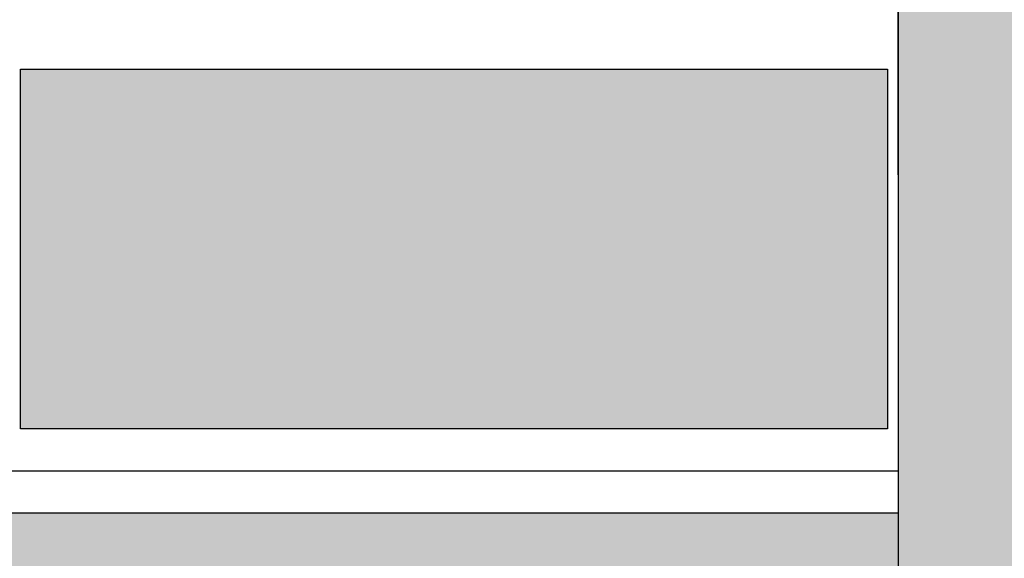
# Model space of a CAD drawing. Header units: millimetres. Extents: x 2341 to 31069, y -7915 to 10644.
# Tile 76 of 105: x 18414 to 18508, y 1716 to 1767. Entities that reach past the tile are written whole.
import ezdxf

# ---------------------------------------------------------------- set-up
doc = ezdxf.new("R2010")
doc.units = ezdxf.units.MM
doc.layers.add('koła', color=7, linetype='Continuous')

msp = doc.modelspace()

# ---------------------------------------------------------------- hatches: boundary and pattern name
at = {"layer": 'koła', "true_color": 0x1266b3}
h = msp.add_hatch(color=152, dxfattribs=at)
h.dxf.hatch_style = 1
h.paths.add_polyline_path([(19161.52837264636, 2406.899258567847), (18497.52837264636, 2406.899258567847), (18497.52837264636, 1706.899258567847), (19161.52837264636, 1706.899258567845)])
h.paths.add_polyline_path([(18847.52837264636, 2121.899258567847), (18847.52837264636, 2228.899258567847), (18922.52837264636, 2228.899258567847), (18922.52837264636, 2121.899258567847)], flags=16)
h.paths.add_polyline_path([(18851.52837264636, 2125.899258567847), (18851.52837264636, 2224.899258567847), (18918.52837264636, 2224.899258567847), (18918.52837264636, 2125.899258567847)], flags=0)
h.paths.add_polyline_path([(18855.52837264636, 2129.899258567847), (18855.52837264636, 2220.899258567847), (18914.52837264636, 2220.899258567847), (18914.52837264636, 2129.899258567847)], flags=0)
h.paths.add_polyline_path([(18797.52837264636, 2121.899258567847), (18722.52837264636, 2121.899258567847), (18722.52837264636, 2228.899258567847), (18797.52837264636, 2228.899258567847)], flags=16)
h.paths.add_polyline_path([(18793.52837264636, 2125.899258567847), (18726.52837264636, 2125.899258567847), (18726.52837264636, 2224.899258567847), (18793.52837264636, 2224.899258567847)], flags=0)
h.paths.add_polyline_path([(18789.52837264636, 2129.899258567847), (18730.52837264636, 2129.899258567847), (18730.52837264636, 2220.899258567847), (18789.52837264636, 2220.899258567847)], flags=0)
h.paths.add_polyline_path([(18972.52837264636, 2121.899258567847), (18972.52837264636, 2228.899258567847), (19047.52837264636, 2228.899258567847), (19047.52837264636, 2121.899258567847)], flags=16)
h.paths.add_polyline_path([(18976.52837264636, 2125.899258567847), (18976.52837264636, 2224.899258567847), (19043.52837264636, 2224.899258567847), (19043.52837264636, 2125.899258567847)], flags=0)
h.paths.add_polyline_path([(18980.52837264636, 2129.899258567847), (18980.52837264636, 2220.899258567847), (19039.52837264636, 2220.899258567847), (19039.52837264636, 2129.899258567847)], flags=0)
h.paths.add_polyline_path([(18922.52837264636, 1905.899258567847), (18922.52837264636, 1798.899258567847), (18847.52837264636, 1798.899258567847), (18847.52837264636, 1905.899258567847)], flags=16)
h.paths.add_polyline_path([(18918.52837264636, 1901.899258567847), (18918.52837264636, 1802.899258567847), (18851.52837264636, 1802.899258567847), (18851.52837264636, 1901.899258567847)], flags=0)
h.paths.add_polyline_path([(18914.52837264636, 1897.899258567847), (18914.52837264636, 1806.899258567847), (18855.52837264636, 1806.899258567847), (18855.52837264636, 1897.899258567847)], flags=0)
h.paths.add_polyline_path([(18797.52837264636, 1905.899258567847), (18797.52837264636, 1798.899258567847), (18722.52837264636, 1798.899258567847), (18722.52837264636, 1905.899258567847)], flags=16)
h.paths.add_polyline_path([(18793.52837264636, 1901.899258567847), (18793.52837264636, 1802.899258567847), (18726.52837264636, 1802.899258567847), (18726.52837264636, 1901.899258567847)], flags=0)
h.paths.add_polyline_path([(18672.52837264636, 2121.899258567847), (18597.52837264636, 2121.899258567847), (18597.52837264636, 2228.899258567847), (18672.52837264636, 2228.899258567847)], flags=16)
h.paths.add_polyline_path([(18789.52837264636, 1897.899258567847), (18789.52837264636, 1806.899258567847), (18730.52837264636, 1806.899258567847), (18730.52837264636, 1897.899258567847)], flags=0)
h.paths.add_polyline_path([(18668.52837264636, 2125.899258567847), (18601.52837264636, 2125.899258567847), (18601.52837264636, 2224.899258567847), (18668.52837264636, 2224.899258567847)], flags=0)
h.paths.add_polyline_path([(18972.52837264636, 1905.899258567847), (19047.52837264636, 1905.899258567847), (19047.52837264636, 1798.899258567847), (18972.52837264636, 1798.899258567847)], flags=16)
h.paths.add_polyline_path([(18664.52837264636, 2129.899258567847), (18605.52837264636, 2129.899258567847), (18605.52837264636, 2220.899258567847), (18664.52837264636, 2220.899258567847)], flags=0)
h.paths.add_polyline_path([(18976.52837264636, 1901.899258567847), (19043.52837264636, 1901.899258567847), (19043.52837264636, 1802.899258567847), (18976.52837264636, 1802.899258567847)], flags=0)
h.paths.add_polyline_path([(18980.52837264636, 1897.899258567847), (19039.52837264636, 1897.899258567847), (19039.52837264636, 1806.899258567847), (18980.52837264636, 1806.899258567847)], flags=0)
h.paths.add_polyline_path([(18672.52837264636, 1905.899258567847), (18672.52837264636, 1798.899258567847), (18597.52837264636, 1798.899258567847), (18597.52837264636, 1905.899258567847)], flags=16)
h.paths.add_polyline_path([(18668.52837264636, 1901.899258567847), (18668.52837264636, 1802.899258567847), (18601.52837264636, 1802.899258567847), (18601.52837264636, 1901.899258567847)], flags=0)
h.paths.add_polyline_path([(18664.52837264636, 1897.899258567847), (18664.52837264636, 1806.899258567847), (18605.52837264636, 1806.899258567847), (18605.52837264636, 1897.899258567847)], flags=0)
at = {"layer": 'koła', "true_color": 0xe8cb7b}
h = msp.add_hatch(color=31, dxfattribs=at)
h.dxf.hatch_style = 1
h.paths.add_polyline_path([(19161.52837264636, 2406.899258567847), (18497.52837264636, 2406.899258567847), (18497.52837264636, 1706.899258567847), (18688.11386153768, 1706.899258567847, -0.1380129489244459), (18630.88633472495, 1798.899258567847), (18597.52837264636, 1798.899258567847), (18597.52837264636, 1905.899258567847), (18629.67095770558, 1905.899258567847, -0.3911942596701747), (18858.82798881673, 2051.34855250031, -0.06157522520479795), (18854.31248484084, 2087.876095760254, -0.05726558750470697), (18858.22201837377, 2121.899258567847), (18847.52837264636, 2121.899258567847), (18847.52837264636, 2228.899258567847), (18922.52837264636, 2228.899258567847), (18922.52837264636, 2213.619322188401, -0.5951750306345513), (19154.31248484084, 2087.876095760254, -0.4132442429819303), (19004.80907351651, 1937.876917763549, -0.0425440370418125), (19016.28270157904, 1905.899258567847), (19047.52837264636, 1905.899258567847), (19047.52837264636, 1798.899258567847), (19015.06732455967, 1798.899258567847, -0.1380129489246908), (18957.83979774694, 1706.899258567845), (19161.52837264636, 1706.899258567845)])
h.paths.add_polyline_path([(18797.52837264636, 2228.899258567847), (18797.52837264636, 2121.899258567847), (18722.52837264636, 2121.899258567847), (18722.52837264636, 2186.522747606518, -0.1302614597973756), (18672.52837264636, 2150.744694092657), (18672.52837264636, 2121.899258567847), (18597.52837264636, 2121.899258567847), (18597.52837264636, 2147.45094614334, -0.3359859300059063), (18510.02765170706, 2262.966299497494, -0.9999999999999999), (18750.02765170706, 2262.966299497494, -0.07208715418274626), (18745.09040294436, 2228.899258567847)], flags=16)
h.paths.add_polyline_path([(18793.52837264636, 2224.899258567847), (18793.52837264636, 2125.899258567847), (18726.52837264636, 2125.899258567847), (18726.52837264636, 2224.899258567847)], flags=0)
h.paths.add_polyline_path([(18789.52837264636, 2220.899258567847), (18789.52837264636, 2129.899258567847), (18730.52837264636, 2129.899258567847), (18730.52837264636, 2220.899258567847)], flags=0)
h.paths.add_polyline_path([(18730.02765170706, 2262.966299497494, -0.3026597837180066), (18668.52837264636, 2170.674942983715), (18668.52837264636, 2125.899258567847), (18601.52837264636, 2125.899258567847), (18601.52837264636, 2167.113333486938, -0.3318881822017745), (18530.02765170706, 2262.966299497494, -1.000000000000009)], flags=0)
h.paths.add_polyline_path([(18664.52837264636, 2220.899258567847), (18664.52837264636, 2129.899258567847), (18605.52837264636, 2129.899258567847), (18605.52837264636, 2220.899258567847)], flags=0)
h.paths.add_polyline_path([(19047.52837264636, 2210.482731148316), (19047.52837264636, 2121.899258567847), (18972.52837264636, 2121.899258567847), (18972.52837264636, 2213.930727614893, 0.1087782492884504), (18922.52837264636, 2188.927364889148), (18922.52837264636, 2121.899258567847), (18878.84366643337, 2121.899258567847, 0.06629697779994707), (18874.31248484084, 2087.876095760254, 0.08237605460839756), (18881.27491960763, 2045.902800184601, -0.1845344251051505), (18993.99342203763, 1958.286293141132, 0.4376833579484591), (19134.31248484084, 2087.876095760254, 0.3181009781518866)], flags=17)
h.paths.add_polyline_path([(18866.2149894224, 2029.317733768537, 0.4006624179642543), (18650.44520898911, 1905.899258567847), (18672.52837264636, 1905.899258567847), (18672.52837264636, 1798.899258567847), (18651.80802922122, 1798.899258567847, 0.1633629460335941), (18720.07872389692, 1706.899258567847), (18925.8749353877, 1706.899258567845, 0.1633629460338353), (18994.1456300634, 1798.899258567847), (18972.52837264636, 1798.899258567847), (18972.52837264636, 1905.899258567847), (18995.50845029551, 1905.899258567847, 0.05074693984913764), (18981.63676527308, 1939.599962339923, -0.2601379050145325)], flags=17)
h.paths.add_polyline_path([(18847.52837264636, 1905.899258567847), (18922.52837264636, 1905.899258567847), (18922.52837264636, 1798.899258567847), (18847.52837264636, 1798.899258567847)], flags=16)
h.paths.add_polyline_path([(18851.52837264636, 1901.899258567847), (18918.52837264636, 1901.899258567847), (18918.52837264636, 1802.899258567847), (18851.52837264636, 1802.899258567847)], flags=0)
h.paths.add_polyline_path([(18797.52837264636, 1905.899258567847), (18797.52837264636, 1798.899258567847), (18722.52837264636, 1798.899258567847), (18722.52837264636, 1905.899258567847)], flags=16)
h.paths.add_polyline_path([(18855.52837264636, 1897.899258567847), (18914.52837264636, 1897.899258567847), (18914.52837264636, 1806.899258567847), (18855.52837264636, 1806.899258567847)], flags=0)
h.paths.add_polyline_path([(18793.52837264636, 1901.899258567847), (18793.52837264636, 1802.899258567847), (18726.52837264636, 1802.899258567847), (18726.52837264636, 1901.899258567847)], flags=0)
h.paths.add_polyline_path([(18789.52837264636, 1897.899258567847), (18789.52837264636, 1806.899258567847), (18730.52837264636, 1806.899258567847), (18730.52837264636, 1897.899258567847)], flags=0)
h.paths.add_polyline_path([(18530.02765170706, 2262.966299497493, 0.3202702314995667), (18597.52837264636, 2168.394650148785), (18597.52837264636, 2228.899258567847), (18672.52837264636, 2228.899258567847), (18672.52837264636, 2172.447303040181, 0.1876793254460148), (18722.52837264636, 2224.971344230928), (18722.52837264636, 2228.899258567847), (18724.04593036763, 2228.899258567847, 0.08712693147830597), (18730.02765170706, 2262.966299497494, 1.000000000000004)], flags=0)
h.paths.add_polyline_path([(18893.2554724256, 2020.301396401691, 0.1837395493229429), (18966.22756158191, 1963.579922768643, 0.1305550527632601)], flags=16)
at = {"layer": 'koła', "true_color": 0xd3da7b}
h = msp.add_hatch(color=53, dxfattribs=at)
h.dxf.hatch_style = 1
h.paths.add_polyline_path([(18022.66573520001, 2005.882090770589, -0.08164325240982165), (18030.55890356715, 2053.899258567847), (17971.52837264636, 2053.899258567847), (17971.52837264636, 2243.899258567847), (18069.52837264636, 2243.899258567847), (18069.52837264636, 2114.798042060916, -0.09391651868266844), (18116.52837264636, 2144.981323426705), (18116.52837264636, 2243.899258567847), (18214.52837264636, 2243.899258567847), (18214.52837264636, 2149.922083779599, -0.08803035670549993), (18261.52837264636, 2126.726750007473), (18261.52837264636, 2243.899258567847), (18359.52837264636, 2243.899258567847), (18359.52837264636, 2053.899258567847), (18314.77256683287, 2053.899258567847, -0.0816432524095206), (18322.66573520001, 2005.882090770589, -0.02545795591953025), (18321.88901330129, 1990.636984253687, -0.3253136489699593), (18437.73708292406, 1909.899258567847), (18497.52837264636, 1909.899258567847), (18497.52837264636, 2053.899258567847), (18406.52837264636, 2053.899258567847), (18406.52837264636, 2243.899258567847), (18497.52837264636, 2243.899258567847), (18497.52837264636, 2333.899258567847), (16707.52837264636, 2333.899258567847), (16707.52837264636, 2338.899258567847), (16627.52837264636, 2338.899258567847), (16627.52837264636, 2249.393708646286, -0.5350938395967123), (16958.52837264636, 2214.932398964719), (16958.52837264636, 2243.899258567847), (17056.52837264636, 2243.899258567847), (17056.52837264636, 2053.899258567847), (16969.66006948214, 2053.899258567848, -0.01786083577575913), (16964.33412183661, 2040.645197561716, -0.4093380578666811), (17082.33325534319, 1920.661879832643, -0.1686126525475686), (17056.52837264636, 1846.316201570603), (17056.52837264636, 1721.899258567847), (16958.52837264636, 1721.899258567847), (16958.52837264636, 1800.722216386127, -0.1017120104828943), (16911.52837264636, 1811.947281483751), (16911.52837264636, 1721.899258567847), (16813.52837264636, 1721.899258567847), (16813.52837264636, 1911.899258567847), (16842.65361434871, 1911.899258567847, -0.01827375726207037), (16842.33325534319, 1920.661879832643, -0.0224365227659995), (16842.81603081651, 1931.415160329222, -0.3066851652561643), (16627.52837264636, 1994.198885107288), (16627.52837264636, 1706.899258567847), (17248.52837264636, 1706.899258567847), (17248.52837264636, 1911.899258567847), (17328.52837264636, 1911.899258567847), (17328.52837264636, 1706.899258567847), (17480.52837264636, 1706.899258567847, -0.02209113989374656), (17481.1914304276, 1721.899258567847), (17392.52837264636, 1721.899258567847), (17392.52837264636, 1911.899258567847), (17490.52837264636, 1911.899258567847), (17490.52837264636, 1764.344885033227, -0.1253999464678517), (17537.52837264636, 1833.907132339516), (17537.52837264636, 1911.899258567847), (17635.52837264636, 1911.899258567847), (17635.52837264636, 1876.236200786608, -0.06954057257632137), (17682.52837264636, 1873.860331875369), (17682.52837264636, 1911.899258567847), (17780.52837264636, 1911.899258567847), (17780.52837264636, 1816.44377006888, -0.1768631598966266), (17820.52837264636, 1706.899258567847), (17972.52837264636, 1706.899258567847), (17972.52837264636, 1911.899258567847), (18052.52837264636, 1911.899258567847), (18052.52837264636, 1706.899258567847), (18497.52837264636, 1706.899258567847), (18497.52837264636, 1719.899258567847), (18406.52837264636, 1719.899258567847), (18406.52837264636, 1783.232121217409, -0.1147189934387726), (18359.52837264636, 1755.939154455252), (18359.52837264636, 1719.899258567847), (18261.52837264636, 1719.899258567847), (18261.52837264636, 1768.409512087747, -0.1523636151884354), (18214.52837264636, 1822.25849424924), (18214.52837264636, 1719.899258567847), (18116.52837264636, 1719.899258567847), (18116.52837264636, 1866.782858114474, -0.3058360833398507)])
h.paths.add_polyline_path([(17247.52837264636, 2053.899258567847), (17247.52837264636, 2243.899258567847), (17345.52837264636, 2243.899258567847), (17345.52837264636, 2218.906992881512, -0.6831114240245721), (17623.86811359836, 2243.899258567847), (17635.52837264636, 2243.899258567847), (17635.52837264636, 2211.685989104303, -0.05827930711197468), (17639.57659968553, 2177.072697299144, -0.05827930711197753), (17635.52837264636, 2142.459405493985), (17635.52837264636, 2053.899258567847), (17575.1821134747, 2053.899258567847, -0.3133742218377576), (17403.97108589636, 2053.899258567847), (17392.52837264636, 2053.899258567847), (17392.52837264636, 2062.69769291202, -0.1471803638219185), (17345.52837264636, 2135.238401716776), (17345.52837264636, 2053.899258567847)])
h.paths.add_polyline_path([(17341.52837264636, 2057.899258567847), (17251.52837264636, 2057.899258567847), (17251.52837264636, 2239.899258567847), (17341.52837264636, 2239.899258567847)], flags=16)
h.paths.add_polyline_path([(17337.52837264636, 2061.899258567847), (17255.52837264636, 2061.899258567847), (17255.52837264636, 2095.899258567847), (17337.52837264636, 2095.899258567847)], flags=0)
h.paths.add_polyline_path([(17396.52837264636, 2057.899258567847), (17396.52837264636, 2086.287084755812, -0.1957157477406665), (17359.57659968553, 2177.072697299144, -0.7749814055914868), (17603.38707020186, 2239.899258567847), (17631.52837264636, 2239.899258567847), (17631.52837264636, 2057.899258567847), (17541.51590562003, 2057.899258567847, -0.2084463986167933), (17437.63729375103, 2057.899258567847)], flags=16)
h.paths.add_polyline_path([(17400.52837264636, 2061.899258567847), (17400.52837264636, 2095.899258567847), (17482.52837264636, 2095.899258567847), (17482.52837264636, 2061.899258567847)], flags=0)
h.paths.add_polyline_path([(17337.52837264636, 2101.899258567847), (17255.52837264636, 2101.899258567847), (17255.52837264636, 2195.899258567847), (17337.52837264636, 2195.899258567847)], flags=0)
h.paths.add_polyline_path([(17400.52837264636, 2101.899258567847), (17400.52837264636, 2195.899258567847), (17482.52837264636, 2195.899258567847), (17482.52837264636, 2101.899258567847)], flags=0)
h.paths.add_polyline_path([(17201.52837264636, 2053.899258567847), (17103.52837264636, 2053.899258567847), (17103.52837264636, 2243.899258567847), (17201.52837264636, 2243.899258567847)], flags=16)
h.paths.add_polyline_path([(17201.52837264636, 1911.899258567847), (17201.52837264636, 1721.899258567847), (17103.52837264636, 1721.899258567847), (17103.52837264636, 1911.899258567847)], flags=16)
h.paths.add_polyline_path([(17197.52837264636, 2057.899258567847), (17107.52837264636, 2057.899258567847), (17107.52837264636, 2239.899258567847), (17197.52837264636, 2239.899258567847)], flags=0)
h.paths.add_polyline_path([(17197.52837264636, 1907.899258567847), (17197.52837264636, 1725.899258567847), (17107.52837264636, 1725.899258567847), (17107.52837264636, 1907.899258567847)], flags=0)
h.paths.add_polyline_path([(17193.52837264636, 2061.899258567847), (17111.52837264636, 2061.899258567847), (17111.52837264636, 2095.899258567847), (17193.52837264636, 2095.899258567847)], flags=0)
h.paths.add_polyline_path([(17193.52837264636, 1903.899258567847), (17193.52837264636, 1869.899258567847), (17111.52837264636, 1869.899258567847), (17111.52837264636, 1903.899258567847)], flags=0)
h.paths.add_polyline_path([(17193.52837264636, 2101.899258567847), (17111.52837264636, 2101.899258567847), (17111.52837264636, 2195.899258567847), (17193.52837264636, 2195.899258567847)], flags=0)
h.paths.add_polyline_path([(17193.52837264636, 1863.899258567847), (17193.52837264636, 1769.899258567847), (17111.52837264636, 1769.899258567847), (17111.52837264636, 1863.899258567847)], flags=0)
h.paths.add_polyline_path([(17337.52837264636, 2201.899258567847), (17255.52837264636, 2201.899258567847), (17255.52837264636, 2235.899258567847), (17337.52837264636, 2235.899258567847)], flags=0)
h.paths.add_polyline_path([(17545.52837264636, 2061.899258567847), (17545.52837264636, 2095.899258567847), (17627.52837264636, 2095.899258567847), (17627.52837264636, 2061.899258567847)], flags=0)
h.paths.add_polyline_path([(17400.52837264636, 2201.899258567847), (17400.52837264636, 2235.899258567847), (17482.52837264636, 2235.899258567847), (17482.52837264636, 2201.899258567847)], flags=0)
h.paths.add_polyline_path([(17545.52837264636, 2101.899258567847), (17545.52837264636, 2195.899258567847), (17627.52837264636, 2195.899258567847), (17627.52837264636, 2101.899258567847)], flags=0)
h.paths.add_polyline_path([(17193.52837264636, 2201.899258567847), (17111.52837264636, 2201.899258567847), (17111.52837264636, 2235.899258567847), (17193.52837264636, 2235.899258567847)], flags=0)
h.paths.add_polyline_path([(17193.52837264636, 1763.899258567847), (17193.52837264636, 1729.899258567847), (17111.52837264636, 1729.899258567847), (17111.52837264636, 1763.899258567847)], flags=0)
h.paths.add_polyline_path([(17545.52837264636, 2201.899258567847), (17545.52837264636, 2235.899258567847), (17627.52837264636, 2235.899258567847), (17627.52837264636, 2201.899258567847)], flags=0)
h.paths.add_polyline_path([(17682.52837264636, 2053.899258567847), (17682.52837264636, 2243.899258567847), (17780.52837264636, 2243.899258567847), (17780.52837264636, 2053.899258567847)], flags=16)
h.paths.add_polyline_path([(17686.52837264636, 2057.899258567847), (17686.52837264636, 2239.899258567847), (17776.52837264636, 2239.899258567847), (17776.52837264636, 2057.899258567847)], flags=0)
h.paths.add_polyline_path([(17690.52837264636, 2061.899258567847), (17690.52837264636, 2095.899258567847), (17772.52837264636, 2095.899258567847), (17772.52837264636, 2061.899258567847)], flags=0)
h.paths.add_polyline_path([(17690.52837264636, 2101.899258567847), (17690.52837264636, 2195.899258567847), (17772.52837264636, 2195.899258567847), (17772.52837264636, 2101.899258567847)], flags=0)
h.paths.add_polyline_path([(17690.52837264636, 2201.899258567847), (17690.52837264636, 2235.899258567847), (17772.52837264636, 2235.899258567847), (17772.52837264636, 2201.899258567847)], flags=0)
h.paths.add_polyline_path([(17827.52837264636, 2053.899258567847), (17827.52837264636, 2243.899258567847), (17925.52837264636, 2243.899258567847), (17925.52837264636, 2053.899258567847)], flags=16)
h.paths.add_polyline_path([(17827.52837264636, 1911.899258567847), (17925.52837264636, 1911.899258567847), (17925.52837264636, 1721.899258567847), (17827.52837264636, 1721.899258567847)], flags=16)
h.paths.add_polyline_path([(17831.52837264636, 2057.899258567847), (17831.52837264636, 2239.899258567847), (17921.52837264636, 2239.899258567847), (17921.52837264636, 2057.899258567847)], flags=0)
h.paths.add_polyline_path([(17831.52837264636, 1907.899258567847), (17921.52837264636, 1907.899258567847), (17921.52837264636, 1725.899258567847), (17831.52837264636, 1725.899258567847)], flags=0)
h.paths.add_polyline_path([(17835.52837264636, 2061.899258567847), (17835.52837264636, 2095.899258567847), (17917.52837264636, 2095.899258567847), (17917.52837264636, 2061.899258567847)], flags=0)
h.paths.add_polyline_path([(17835.52837264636, 1903.899258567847), (17917.52837264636, 1903.899258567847), (17917.52837264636, 1869.899258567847), (17835.52837264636, 1869.899258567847)], flags=0)
h.paths.add_polyline_path([(17835.52837264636, 2101.899258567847), (17835.52837264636, 2195.899258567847), (17917.52837264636, 2195.899258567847), (17917.52837264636, 2101.899258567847)], flags=0)
h.paths.add_polyline_path([(17835.52837264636, 1863.899258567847), (17917.52837264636, 1863.899258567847), (17917.52837264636, 1769.899258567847), (17835.52837264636, 1769.899258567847)], flags=0)
h.paths.add_polyline_path([(17835.52837264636, 2201.899258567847), (17835.52837264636, 2235.899258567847), (17917.52837264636, 2235.899258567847), (17917.52837264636, 2201.899258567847)], flags=0)
h.paths.add_polyline_path([(17835.52837264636, 1763.899258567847), (17917.52837264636, 1763.899258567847), (17917.52837264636, 1729.899258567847), (17835.52837264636, 1729.899258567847)], flags=0)
h.paths.add_polyline_path([(19645.92507849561, 2053.899258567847), (19601.52837264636, 2053.899258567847), (19601.52837264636, 2243.899258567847), (19699.52837264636, 2243.899258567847), (19699.52837264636, 2063.059998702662, -0.4104074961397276), (19847.57659968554, 1913.072697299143, -0.00528950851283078), (19847.54302688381, 1909.899258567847), (19853.52837264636, 1909.899258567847), (19853.52837264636, 1840.618040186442, -0.1211626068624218), (19900.52837264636, 1807.812627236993), (19900.52837264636, 1909.899258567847), (19998.52837264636, 1909.899258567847), (19998.52837264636, 1719.899258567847), (19930.01289633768, 1719.899258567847, -0.02732615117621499), (19928.34337489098, 1706.899258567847), (20303.72491486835, 1706.899258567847, -0.1330860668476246), (20370.52837264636, 1765.590745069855), (20370.52837264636, 1909.899258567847), (20450.52837264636, 1909.899258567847), (20450.52837264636, 1782.901829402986, -0.064302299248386), (20493.52837264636, 1776.030757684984), (20493.52837264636, 1909.899258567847), (20591.52837264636, 1909.899258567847), (20591.52837264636, 1719.899258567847), (20577.59122476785, 1719.899258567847, -0.02372085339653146), (20587.1248581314, 1706.899258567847), (20979.62299588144, 1706.899258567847), (20979.62299588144, 1794.685420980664), (21184.62299588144, 1794.685420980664), (21184.62299588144, 1706.899258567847), (21229.52837264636, 1706.899258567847), (21229.52837264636, 2006.899258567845), (21226.53115146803, 2007.028352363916), (21226.53115146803, 2012.028352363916), (21259.52837264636, 2010.607123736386), (21259.52837264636, 2338.899258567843), (21185.52559382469, 2338.899258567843), (21185.52559382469, 2333.899258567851), (20109.89357756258, 2333.899258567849, -0.1403883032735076), (20084.11562858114, 2243.899258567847), (20153.52837264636, 2243.899258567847), (20153.52837264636, 2053.899258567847), (20055.52837264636, 2053.899258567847), (20055.52837264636, 2209.285478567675, -0.0992990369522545), (19998.52837264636, 2174.331214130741), (19998.52837264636, 2053.899258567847), (19900.52837264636, 2053.899258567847), (19900.52837264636, 2168.519753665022, -0.07494379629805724), (19853.52837264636, 2187.47162668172), (19853.52837264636, 2053.899258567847), (19755.52837264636, 2053.899258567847), (19755.52837264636, 2243.899258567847), (19795.67152654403, 2243.899258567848, -0.1403883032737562), (19769.89357756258, 2333.899258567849), (19161.52837264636, 2333.899258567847), (19161.52837264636, 2243.899258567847), (19222.56992605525, 2243.899258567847, -0.8459225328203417), (19455.97375363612, 2204.661879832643), (19456.52837264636, 2243.899258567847), (19554.52837264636, 2243.899258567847), (19554.52837264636, 2053.899258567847), (19456.52837264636, 2053.899258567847), (19455.97375363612, 2204.661879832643, -0.2454379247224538), (19404.52837264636, 2106.171960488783), (19404.52837264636, 2053.899258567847), (19306.52837264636, 2053.899258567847), (19306.52837264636, 2088.330587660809, -0.1310008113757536), (19252.52837264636, 2118.424600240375), (19252.52837264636, 2053.899258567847), (19161.52837264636, 2053.899258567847), (19161.52837264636, 1909.899258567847), (19252.52837264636, 1909.899258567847), (19252.52837264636, 1719.899258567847), (19161.52837264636, 1719.899258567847), (19161.52837264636, 1706.899258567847), (19618.52837264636, 1706.899258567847), (19618.52837264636, 1785.591805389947, -0.1794148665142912), (19554.52837264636, 1867.937292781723), (19554.52837264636, 1719.899258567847), (19456.52837264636, 1719.899258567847), (19456.52837264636, 1909.899258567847), (19547.61017248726, 1909.899258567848, -0.00528950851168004), (19547.57659968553, 1913.072697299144, -0.3146190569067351)])
h.paths.add_polyline_path([(19404.52837264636, 1909.899258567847), (19404.52837264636, 1719.899258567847), (19306.52837264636, 1719.899258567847), (19306.52837264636, 1909.899258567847)], flags=16)
h.paths.add_polyline_path([(19400.52837264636, 1905.899258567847), (19400.52837264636, 1723.899258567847), (19310.52837264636, 1723.899258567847), (19310.52837264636, 1905.899258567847)], flags=0)
h.paths.add_polyline_path([(19396.52837264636, 1901.899258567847), (19396.52837264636, 1867.899258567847), (19314.52837264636, 1867.899258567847), (19314.52837264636, 1901.899258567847)], flags=0)
h.paths.add_polyline_path([(19396.52837264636, 1861.899258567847), (19396.52837264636, 1767.899258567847), (19314.52837264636, 1767.899258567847), (19314.52837264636, 1861.899258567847)], flags=0)
h.paths.add_polyline_path([(19396.52837264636, 1761.899258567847), (19396.52837264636, 1727.899258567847), (19314.52837264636, 1727.899258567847), (19314.52837264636, 1761.899258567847)], flags=0)
h.paths.add_polyline_path([(20055.52837264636, 1909.899258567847), (20153.52837264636, 1909.899258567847), (20153.52837264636, 1719.899258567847), (20055.52837264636, 1719.899258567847)], flags=16)
h.paths.add_polyline_path([(20059.52837264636, 1905.899258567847), (20149.52837264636, 1905.899258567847), (20149.52837264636, 1723.899258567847), (20059.52837264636, 1723.899258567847)], flags=0)
h.paths.add_polyline_path([(20063.52837264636, 1901.899258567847), (20145.52837264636, 1901.899258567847), (20145.52837264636, 1867.899258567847), (20063.52837264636, 1867.899258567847)], flags=0)
h.paths.add_polyline_path([(20063.52837264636, 1861.899258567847), (20145.52837264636, 1861.899258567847), (20145.52837264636, 1767.899258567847), (20063.52837264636, 1767.899258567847)], flags=0)
h.paths.add_polyline_path([(20063.52837264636, 1761.899258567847), (20145.52837264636, 1761.899258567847), (20145.52837264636, 1727.899258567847), (20063.52837264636, 1727.899258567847)], flags=0)
h.paths.add_polyline_path([(20202.52837264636, 2053.899258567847), (20202.52837264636, 2243.899258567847), (20300.52837264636, 2243.899258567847), (20300.52837264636, 2053.899258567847)], flags=16)
h.paths.add_polyline_path([(20202.52837264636, 1909.899258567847), (20300.52837264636, 1909.899258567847), (20300.52837264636, 1719.899258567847), (20202.52837264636, 1719.899258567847)], flags=16)
h.paths.add_polyline_path([(20206.52837264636, 2057.899258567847), (20206.52837264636, 2239.899258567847), (20296.52837264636, 2239.899258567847), (20296.52837264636, 2057.899258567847)], flags=0)
h.paths.add_polyline_path([(20206.52837264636, 1905.899258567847), (20296.52837264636, 1905.899258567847), (20296.52837264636, 1723.899258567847), (20206.52837264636, 1723.899258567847)], flags=0)
h.paths.add_polyline_path([(20210.52837264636, 2061.899258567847), (20210.52837264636, 2095.899258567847), (20292.52837264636, 2095.899258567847), (20292.52837264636, 2061.899258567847)], flags=0)
h.paths.add_polyline_path([(20210.52837264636, 1901.899258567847), (20292.52837264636, 1901.899258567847), (20292.52837264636, 1867.899258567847), (20210.52837264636, 1867.899258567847)], flags=0)
h.paths.add_polyline_path([(20210.52837264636, 2101.899258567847), (20210.52837264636, 2195.899258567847), (20292.52837264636, 2195.899258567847), (20292.52837264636, 2101.899258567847)], flags=0)
h.paths.add_polyline_path([(20210.52837264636, 1861.899258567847), (20292.52837264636, 1861.899258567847), (20292.52837264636, 1767.899258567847), (20210.52837264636, 1767.899258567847)], flags=0)
h.paths.add_polyline_path([(20210.52837264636, 2201.899258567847), (20210.52837264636, 2235.899258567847), (20292.52837264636, 2235.899258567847), (20292.52837264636, 2201.899258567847)], flags=0)
h.paths.add_polyline_path([(20210.52837264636, 1761.899258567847), (20292.52837264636, 1761.899258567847), (20292.52837264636, 1727.899258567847), (20210.52837264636, 1727.899258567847)], flags=0)
h.paths.add_polyline_path([(20353.52837264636, 2053.899258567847), (20353.52837264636, 2243.899258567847), (20451.52837264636, 2243.899258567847), (20451.52837264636, 2053.899258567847)], flags=16)
h.paths.add_polyline_path([(20357.52837264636, 2057.899258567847), (20357.52837264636, 2239.899258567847), (20447.52837264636, 2239.899258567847), (20447.52837264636, 2057.899258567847)], flags=0)
h.paths.add_polyline_path([(20361.52837264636, 2061.899258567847), (20361.52837264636, 2095.899258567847), (20443.52837264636, 2095.899258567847), (20443.52837264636, 2061.899258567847)], flags=0)
h.paths.add_polyline_path([(20361.52837264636, 2101.899258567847), (20361.52837264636, 2195.899258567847), (20443.52837264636, 2195.899258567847), (20443.52837264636, 2101.899258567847)], flags=0)
h.paths.add_polyline_path([(20361.52837264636, 2201.899258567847), (20361.52837264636, 2235.899258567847), (20443.52837264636, 2235.899258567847), (20443.52837264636, 2201.899258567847)], flags=0)
h.paths.add_polyline_path([(20493.52837264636, 2053.899258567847), (20493.52837264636, 2243.899258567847), (20591.52837264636, 2243.899258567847), (20591.52837264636, 2053.899258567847)], flags=16)
h.paths.add_polyline_path([(20497.52837264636, 2057.899258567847), (20497.52837264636, 2239.899258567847), (20587.52837264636, 2239.899258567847), (20587.52837264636, 2057.899258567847)], flags=0)
h.paths.add_polyline_path([(20501.52837264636, 2061.899258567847), (20501.52837264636, 2095.899258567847), (20583.52837264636, 2095.899258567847), (20583.52837264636, 2061.899258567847)], flags=0)
h.paths.add_polyline_path([(20501.52837264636, 2101.899258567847), (20501.52837264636, 2195.899258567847), (20583.52837264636, 2195.899258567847), (20583.52837264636, 2101.899258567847)], flags=0)
h.paths.add_polyline_path([(20501.52837264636, 2201.899258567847), (20501.52837264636, 2235.899258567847), (20583.52837264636, 2235.899258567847), (20583.52837264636, 2201.899258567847)], flags=0)
h.paths.add_polyline_path([(20648.52837264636, 2053.899258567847), (20648.52837264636, 2243.899258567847), (20746.52837264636, 2243.899258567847), (20746.52837264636, 2067.749317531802, -0.09961268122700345), (20803.52837264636, 2083.665266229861), (20803.52837264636, 2243.899258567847), (20888.94718116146, 2243.899258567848, -0.7028337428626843), (21243.05732911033, 2116.42352637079, -0.5379201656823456), (20964.56802194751, 1932.468562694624, -0.2398910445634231), (20901.52837264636, 1811.845903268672), (20901.52837264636, 1719.899258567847), (20803.52837264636, 1719.899258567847), (20803.52837264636, 1784.480128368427, -0.09961268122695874), (20746.52837264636, 1800.396077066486), (20746.52837264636, 1719.899258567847), (20648.52837264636, 1719.899258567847), (20648.52837264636, 1909.899258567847), (20666.53726416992, 1909.899258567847, -0.04048762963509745), (20664.57659968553, 1934.072697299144, -0.2355600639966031), (20724.34581106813, 2053.899258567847)])
h.paths.add_polyline_path([(20652.52837264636, 2057.899258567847), (20652.52837264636, 2239.899258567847), (20742.52837264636, 2239.899258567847), (20742.52837264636, 2057.899258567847)], flags=16)
h.paths.add_polyline_path([(20652.52837264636, 1905.899258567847), (20687.66616926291, 1905.899258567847, -0.05466738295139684), (20684.57659968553, 1934.072697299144, -0.3984137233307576), (20807.52837264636, 2063.881489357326), (20807.52837264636, 2239.899258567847), (20897.52837264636, 2239.899258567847), (20897.52837264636, 2222.354271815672, -0.7262030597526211), (21223.05732911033, 2116.42352637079, -0.606844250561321), (20939.80091761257, 1968.985018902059, -0.06807837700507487), (20944.57659968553, 1934.072697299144, -0.2232993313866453), (20897.52837264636, 1833.977725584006), (20897.52837264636, 1723.899258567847), (20807.52837264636, 1723.899258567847), (20807.52837264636, 1804.263905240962, -0.1340896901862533), (20742.52837264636, 1825.864319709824), (20742.52837264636, 1723.899258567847), (20652.52837264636, 1723.899258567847)], flags=16)
h.paths.add_polyline_path([(20656.52837264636, 2061.899258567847), (20656.52837264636, 2095.899258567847), (20738.52837264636, 2095.899258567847), (20738.52837264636, 2061.899258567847)], flags=0)
h.paths.add_polyline_path([(20656.52837264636, 1901.899258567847), (20738.52837264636, 1901.899258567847), (20738.52837264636, 1867.899258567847), (20656.52837264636, 1867.899258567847)], flags=0)
h.paths.add_polyline_path([(20656.52837264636, 2101.899258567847), (20656.52837264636, 2195.899258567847), (20738.52837264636, 2195.899258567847), (20738.52837264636, 2101.899258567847)], flags=0)
h.paths.add_polyline_path([(20656.52837264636, 1861.899258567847), (20738.52837264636, 1861.899258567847), (20738.52837264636, 1767.899258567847), (20656.52837264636, 1767.899258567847)], flags=0)
h.paths.add_polyline_path([(20656.52837264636, 2201.899258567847), (20656.52837264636, 2235.899258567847), (20738.52837264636, 2235.899258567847), (20738.52837264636, 2201.899258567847)], flags=0)
h.paths.add_polyline_path([(20656.52837264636, 1761.899258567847), (20738.52837264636, 1761.899258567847), (20738.52837264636, 1727.899258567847), (20656.52837264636, 1727.899258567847)], flags=0)
h.paths.add_polyline_path([(20811.52837264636, 2061.899258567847), (20811.52837264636, 2095.899258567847), (20893.52837264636, 2095.899258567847), (20893.52837264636, 2061.899258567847)], flags=0)
h.paths.add_polyline_path([(20811.52837264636, 1901.899258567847), (20893.52837264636, 1901.899258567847), (20893.52837264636, 1867.899258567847), (20811.52837264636, 1867.899258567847)], flags=0)
h.paths.add_polyline_path([(20811.52837264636, 2101.899258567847), (20811.52837264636, 2195.899258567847), (20893.52837264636, 2195.899258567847), (20893.52837264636, 2101.899258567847)], flags=0)
h.paths.add_polyline_path([(20811.52837264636, 1861.899258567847), (20893.52837264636, 1861.899258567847), (20893.52837264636, 1767.899258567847), (20811.52837264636, 1767.899258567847)], flags=0)
h.paths.add_polyline_path([(20811.52837264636, 2201.899258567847), (20811.52837264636, 2235.899258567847), (20893.52837264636, 2235.899258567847), (20893.52837264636, 2201.899258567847)], flags=0)
h.paths.add_polyline_path([(20811.52837264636, 1761.899258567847), (20893.52837264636, 1761.899258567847), (20893.52837264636, 1727.899258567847), (20811.52837264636, 1727.899258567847)], flags=0)
h.paths.add_polyline_path([(20971.52837264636, 2160.899258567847), (20971.52837264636, 2243.899258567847), (21055.52837264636, 2243.899258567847), (21055.52837264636, 2160.899258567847)], flags=0)
h.paths.add_polyline_path([(20975.52837264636, 2164.899258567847), (20975.52837264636, 2239.899258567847), (21051.52837264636, 2239.899258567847), (21051.52837264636, 2164.899258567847)], flags=0)
h.paths.add_polyline_path([(20979.52837264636, 2168.899258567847), (20979.52837264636, 2235.899258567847), (21047.52837264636, 2235.899258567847), (21047.52837264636, 2168.899258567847)], flags=0)
h.paths.add_polyline_path([(21223.05732911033, 2116.42352637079, 0.7122302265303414), (20901.52837264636, 2227.642025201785), (20901.52837264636, 2056.299491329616, -0.205675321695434), (20963.08639350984, 1955.163954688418, 0.5564641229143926)], flags=16)
h.paths.add_polyline_path([(21055.52837264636, 2160.899258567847), (20971.52837264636, 2160.899258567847), (20971.52837264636, 2243.899258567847), (21055.52837264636, 2243.899258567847)], flags=0)
h.paths.add_polyline_path([(21051.52837264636, 2164.899258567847), (20975.52837264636, 2164.899258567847), (20975.52837264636, 2239.899258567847), (21051.52837264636, 2239.899258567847)], flags=0)
h.paths.add_polyline_path([(21047.52837264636, 2168.899258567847), (20979.52837264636, 2168.899258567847), (20979.52837264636, 2235.899258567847), (21047.52837264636, 2235.899258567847)], flags=0)
h.paths.add_polyline_path([(20853.0817624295, 2053.899258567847), (20803.52837264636, 2053.899258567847), (20803.52837264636, 2063.602372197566, 0.3895055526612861), (20684.57659968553, 1934.072697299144, 0.04679364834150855), (20686.84389103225, 1909.899258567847), (20746.52837264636, 1909.899258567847), (20746.52837264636, 1823.305198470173, 0.1169801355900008), (20803.52837264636, 1804.543022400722), (20803.52837264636, 1909.899258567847), (20901.52837264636, 1909.899258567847), (20901.52837264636, 1837.432182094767, 0.2126517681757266), (20944.57659968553, 1934.072697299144, 0.01622938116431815), (20944.30281540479, 1942.505309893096, -0.1862142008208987)], flags=16)
h.paths.add_polyline_path([(21801.52837264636, 1950.899258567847), (21763.52837264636, 1950.899258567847), (21763.52837264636, 1983.899258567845), (21229.52837264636, 2006.899258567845), (21229.52837264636, 1706.899258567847), (21229.52837264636, 1690.899258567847), (21591.52837264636, 1690.899258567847), (21591.52837264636, 1699.341206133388), (21713.52837264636, 1699.341206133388), (21713.52837264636, 1690.899258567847), (21763.52837264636, 1690.899258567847), (21763.52837264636, 1925.899258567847), (21801.52837264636, 1925.899258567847)])
h.paths.add_polyline_path([(21390.52837264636, 1893.899258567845), (21390.52837264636, 1812.899258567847), (21309.52837264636, 1812.899258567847), (21309.52837264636, 1893.899258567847)], flags=16)
h.paths.add_polyline_path([(21386.52837264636, 1889.899258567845), (21386.52837264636, 1816.899258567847), (21313.52837264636, 1816.899258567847), (21313.52837264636, 1889.899258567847)], flags=0)
h.paths.add_polyline_path([(21382.52837264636, 1885.899258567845), (21382.52837264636, 1820.899258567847), (21317.52837264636, 1820.899258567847), (21317.52837264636, 1885.899258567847)], flags=0)
h.paths.add_polyline_path([(21450.52837264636, 1893.899258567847), (21483.62327538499, 1893.899258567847, -0.7355423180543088), (21702.33325534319, 1825.661879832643, -0.9480921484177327), (21463.01387092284, 1812.899258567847), (21450.52837264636, 1812.899258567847)], flags=16)
h.paths.add_polyline_path([(21454.52837264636, 1889.899258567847), (21505.69410625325, 1889.899258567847, -0.4504751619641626), (21655.43359832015, 1893.899258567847), (21672.52837264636, 1893.899258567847), (21672.52837264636, 1868.845682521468, -0.1120984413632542), (21682.33325534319, 1825.661879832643, -0.9570654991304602), (21482.71791280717, 1816.899258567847), (21454.52837264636, 1816.899258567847)], flags=16)
h.paths.add_polyline_path([(21458.52837264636, 1885.899258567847), (21523.52837264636, 1885.899258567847), (21523.52837264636, 1820.899258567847), (21458.52837264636, 1820.899258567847)], flags=0)
h.paths.add_polyline_path([(21595.52837264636, 1889.899258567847), (21668.52837264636, 1889.899258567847), (21668.52837264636, 1816.899258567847), (21595.52837264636, 1816.899258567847)], flags=0)
h.paths.add_polyline_path([(21599.52837264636, 1885.899258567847), (21664.52837264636, 1885.899258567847), (21664.52837264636, 1820.899258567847), (21599.52837264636, 1820.899258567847)], flags=0)
h.paths.add_polyline_path([(21682.33325534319, 1825.661879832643, 0.112098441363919), (21672.52837264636, 1868.845682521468), (21672.52837264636, 1812.899258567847), (21591.52837264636, 1812.899258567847), (21591.52837264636, 1893.899258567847), (21655.43359832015, 1893.899258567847, 0.4345071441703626), (21509.23291236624, 1893.899258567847), (21531.52837264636, 1893.899258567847), (21531.52837264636, 1812.899258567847), (21483.15102155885, 1812.899258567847, 0.9379756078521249)], flags=16)
h.paths.add_polyline_path([(20493.52837264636, 1755.056087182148, 0.07323751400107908), (20450.52837264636, 1762.891607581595), (20450.52837264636, 1706.899258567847), (20562.38163902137, 1706.899258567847, 0.02923305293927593), (20550.62916859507, 1719.899258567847), (20493.52837264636, 1719.899258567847)])
h.paths.add_polyline_path([(20370.52837264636, 1742.941954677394, 0.09311847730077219), (20328.46813397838, 1706.899258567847), (20370.52837264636, 1706.899258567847)])
h.paths.add_polyline_path([(20876.3908465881, 2048.436148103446, 0.1441169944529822), (20939.80091761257, 1968.985018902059, 0.203589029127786)], flags=0)
h.paths.add_polyline_path([(20089.89357756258, 2333.899258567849), (19789.89357756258, 2333.899258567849, 0.1622776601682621), (19819.89357756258, 2243.899258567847), (19853.52837264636, 2243.899258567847), (19853.52837264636, 2211.257294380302, 0.08721984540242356), (19900.52837264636, 2189.156795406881), (19900.52837264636, 2243.899258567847), (19998.52837264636, 2243.899258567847), (19998.52837264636, 2195.834198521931, 0.1202351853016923), (20055.52837264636, 2238.355581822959), (20055.52837264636, 2243.899258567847), (20059.89357756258, 2243.899258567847, 0.1622776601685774)])
h.paths.add_polyline_path([(19567.57659968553, 1913.072697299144, 0.2333991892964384), (19618.52837264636, 1809.867184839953), (19618.52837264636, 1909.899258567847), (19698.52837264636, 1909.899258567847), (19698.52837264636, 1783.076181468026, 0.009459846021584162), (19703.4453590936, 1783.205235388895, -0.157447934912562), (19755.52837264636, 1835.415918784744), (19755.52837264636, 1909.899258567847), (19827.53786040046, 1909.899258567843, 0.006103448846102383), (19827.57659968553, 1913.072697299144, 1.000000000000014)])
h.paths.add_polyline_path([(19900.52837264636, 1771.845682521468, 0.1710422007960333), (19853.52837264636, 1818.851579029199), (19853.52837264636, 1719.899258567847), (19755.52837264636, 1719.899258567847), (19755.52837264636, 1774.719554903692, -0.0669570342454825), (19716.90820215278, 1764.323616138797, 0.0914145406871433), (19710.33325534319, 1728.661879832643, 0.05490049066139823), (19712.73003656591, 1706.899258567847), (19907.93647412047, 1706.899258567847, 0.03292263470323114), (19909.94859787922, 1719.899258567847), (19900.52837264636, 1719.899258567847)])
h.paths.add_polyline_path([(19755.52837264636, 1812.306514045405, 0.09239698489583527), (19729.07489279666, 1786.946341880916, 0.05438313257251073), (19755.52837264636, 1796.704351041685)])
h.paths.add_polyline_path([(19243.99316813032, 2243.899258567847), (19252.52837264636, 2243.899258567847), (19252.52837264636, 2149.554090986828, 0.1737826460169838), (19306.52837264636, 2109.095308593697), (19306.52837264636, 2243.899258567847), (19404.52837264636, 2243.899258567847), (19404.52837264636, 2131.858966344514, 0.206732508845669), (19435.97375363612, 2204.661879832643, 0.8162903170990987)])
h.paths.add_polyline_path([(18293.47281941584, 2053.899258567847), (18261.52837264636, 2053.899258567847), (18261.52837264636, 2100.76850532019, 0.1065921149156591), (18214.52837264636, 2128.957350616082), (18214.52837264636, 2053.899258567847), (18116.52837264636, 2053.899258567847), (18116.52837264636, 2123.136500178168, 0.1179929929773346), (18069.52837264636, 2085.019215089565), (18069.52837264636, 2053.899258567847), (18051.85865098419, 2053.899258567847, 0.09486385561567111), (18042.66573520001, 2005.882090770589, 0.2887132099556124), (18116.52837264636, 1888.627681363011), (18116.52837264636, 1909.899258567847), (18210.92942776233, 1909.899258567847, -0.2676814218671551), (18301.49416106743, 1988.468398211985, 0.03360147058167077), (18302.66573520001, 2005.882090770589, 0.09486385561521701)])
h.paths.add_polyline_path([(18318.43000360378, 1970.487485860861, -0.114531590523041), (18287.93626882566, 1909.899258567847), (18359.52837264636, 1909.899258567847), (18359.52837264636, 1777.060043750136, 0.1524584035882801), (18406.52837264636, 1813.706083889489), (18406.52837264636, 1909.899258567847), (18416.31384084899, 1909.899258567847, 0.3166520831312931)])
h.paths.add_polyline_path([(18296.63611771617, 1966.749696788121, 0.2886507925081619), (18225.70964416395, 1887.196187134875, 0.2143817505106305)])
h.paths.add_polyline_path([(18261.52837264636, 1885.037431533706, -0.07044393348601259), (18224.48705095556, 1865.117921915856, 0.2121716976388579), (18261.52837264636, 1792.844486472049)])
at = {"layer": 'koła'}
h = msp.add_hatch(color=256, dxfattribs=at)
h.dxf.hatch_style = 1
h.set_gradient(color1=(122, 175, 223), name='INVCYLINDER')
h.paths.add_polyline_path([(17772.52837264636, 2095.899258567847), (17690.52837264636, 2095.899258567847), (17690.52837264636, 2061.899258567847), (17772.52837264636, 2061.899258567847)])
h.paths.add_polyline_path([(17917.52837264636, 2235.899258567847), (17835.52837264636, 2235.899258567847), (17835.52837264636, 2201.899258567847), (17917.52837264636, 2201.899258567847)])
h.paths.add_polyline_path([(18061.52837264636, 2195.899258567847), (17979.52837264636, 2195.899258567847), (17979.52837264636, 2101.899258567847), (18061.52837264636, 2101.899258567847)])
h.paths.add_polyline_path([(18061.52837264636, 2095.899258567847), (17979.52837264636, 2095.899258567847), (17979.52837264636, 2061.899258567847), (18061.52837264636, 2061.899258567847)])
h.paths.add_polyline_path([(18061.52837264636, 2235.899258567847), (17979.52837264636, 2235.899258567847), (17979.52837264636, 2201.899258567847), (18061.52837264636, 2201.899258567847)])
h.paths.add_polyline_path([(18206.52837264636, 2235.899258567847), (18124.52837264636, 2235.899258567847), (18124.52837264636, 2201.899258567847), (18206.52837264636, 2201.899258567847)])
h.paths.add_polyline_path([(18206.52837264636, 2195.899258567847), (18124.52837264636, 2195.899258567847), (18124.52837264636, 2101.899258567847), (18206.52837264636, 2101.899258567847)])
h.paths.add_polyline_path([(18206.52837264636, 2095.899258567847), (18124.52837264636, 2095.899258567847), (18124.52837264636, 2061.899258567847), (18206.52837264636, 2061.899258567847)])
h.paths.add_polyline_path([(18351.52837264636, 2095.899258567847), (18269.52837264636, 2095.899258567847), (18269.52837264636, 2061.899258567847), (18351.52837264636, 2061.899258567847)])
h.paths.add_polyline_path([(18351.52837264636, 2195.899258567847), (18269.52837264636, 2195.899258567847), (18269.52837264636, 2101.899258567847), (18351.52837264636, 2101.899258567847)])
h.paths.add_polyline_path([(18351.52837264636, 2235.899258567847), (18269.52837264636, 2235.899258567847), (18269.52837264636, 2201.899258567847), (18351.52837264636, 2201.899258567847)])
h.paths.add_polyline_path([(18496.52837264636, 2235.899258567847), (18414.52837264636, 2235.899258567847), (18414.52837264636, 2201.899258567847), (18496.52837264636, 2201.899258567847)])
h.paths.add_polyline_path([(18496.52837264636, 2195.899258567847), (18414.52837264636, 2195.899258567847), (18414.52837264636, 2101.899258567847), (18496.52837264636, 2101.899258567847)])
h.paths.add_polyline_path([(18496.52837264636, 2095.899258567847), (18414.52837264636, 2095.899258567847), (18414.52837264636, 2061.899258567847), (18496.52837264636, 2061.899258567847)])
h.paths.add_polyline_path([(18496.52837264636, 1901.899258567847), (18414.52837264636, 1901.899258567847), (18414.52837264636, 1867.899258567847), (18496.52837264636, 1867.899258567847)])
h.paths.add_polyline_path([(18496.52837264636, 1861.899258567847), (18414.52837264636, 1861.899258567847), (18414.52837264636, 1767.899258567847), (18496.52837264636, 1767.899258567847)])
h.paths.add_polyline_path([(18496.52837264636, 1761.899258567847), (18414.52837264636, 1761.899258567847), (18414.52837264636, 1727.899258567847), (18496.52837264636, 1727.899258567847)])
h.paths.add_polyline_path([(18351.52837264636, 1761.899258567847), (18269.52837264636, 1761.899258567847), (18269.52837264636, 1727.899258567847), (18351.52837264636, 1727.899258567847)])
h.paths.add_polyline_path([(18351.52837264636, 1861.899258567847), (18269.52837264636, 1861.899258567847), (18269.52837264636, 1767.899258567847), (18351.52837264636, 1767.899258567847)])
h.paths.add_polyline_path([(18351.52837264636, 1901.899258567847), (18269.52837264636, 1901.899258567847), (18269.52837264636, 1867.899258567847), (18351.52837264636, 1867.899258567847)])
h.paths.add_polyline_path([(18206.52837264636, 1861.899258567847), (18124.52837264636, 1861.899258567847), (18124.52837264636, 1767.899258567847), (18206.52837264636, 1767.899258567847)])
h.paths.add_polyline_path([(18206.52837264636, 1901.899258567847), (18124.52837264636, 1901.899258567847), (18124.52837264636, 1867.899258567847), (18206.52837264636, 1867.899258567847)])
h.paths.add_polyline_path([(18206.52837264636, 1761.899258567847), (18124.52837264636, 1761.899258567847), (18124.52837264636, 1727.899258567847), (18206.52837264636, 1727.899258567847)])
h.paths.add_polyline_path([(18044.52837264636, 1863.899258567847), (17980.52837264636, 1863.899258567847), (17980.52837264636, 1769.899258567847), (18044.52837264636, 1769.899258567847)])
h.paths.add_polyline_path([(18044.52837264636, 1903.899258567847), (17980.52837264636, 1903.899258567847), (17980.52837264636, 1869.899258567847), (18044.52837264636, 1869.899258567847)])
h.paths.add_polyline_path([(17917.52837264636, 1863.899258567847), (17835.52837264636, 1863.899258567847), (17835.52837264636, 1769.899258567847), (17917.52837264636, 1769.899258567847)])
h.paths.add_polyline_path([(17917.52837264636, 1763.899258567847), (17835.52837264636, 1763.899258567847), (17835.52837264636, 1729.899258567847), (17917.52837264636, 1729.899258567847)])
h.paths.add_polyline_path([(17917.52837264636, 1903.899258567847), (17835.52837264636, 1903.899258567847), (17835.52837264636, 1869.899258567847), (17917.52837264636, 1869.899258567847)])
h.paths.add_polyline_path([(17772.52837264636, 1863.899258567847), (17690.52837264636, 1863.899258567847), (17690.52837264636, 1769.899258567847), (17772.52837264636, 1769.899258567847)])
h.paths.add_polyline_path([(17772.52837264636, 1763.899258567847), (17690.52837264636, 1763.899258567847), (17690.52837264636, 1729.899258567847), (17772.52837264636, 1729.899258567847)])
h.paths.add_polyline_path([(17772.52837264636, 1903.899258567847), (17690.52837264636, 1903.899258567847), (17690.52837264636, 1869.899258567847), (17772.52837264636, 1869.899258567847)])

# ---------------------------------------------------------------- linework, layer by layer
for p, q in [((18497.52837264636, 2406.899258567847), (18497.52837264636, 1706.899258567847)), ((18497.52837264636, 1751.899258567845), (18497.52837264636, 2395.899258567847))]:
    msp.add_line(p, q)
for points in [[(18497.52837264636, 1719.899258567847), (18406.52837264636, 1719.899258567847), (18406.52837264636, 1909.899258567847), (18497.52837264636, 1909.899258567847)], [(18497.52837264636, 1723.899258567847), (18410.52837264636, 1723.899258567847), (18410.52837264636, 1905.899258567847), (18497.52837264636, 1905.899258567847)]]:
    msp.add_lwpolyline(points)
msp.add_lwpolyline([(18414.52837264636, 1761.899258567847), (18496.52837264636, 1761.899258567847), (18496.52837264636, 1727.899258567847), (18414.52837264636, 1727.899258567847)], close=True)

doc.saveas('drawing.dxf')
